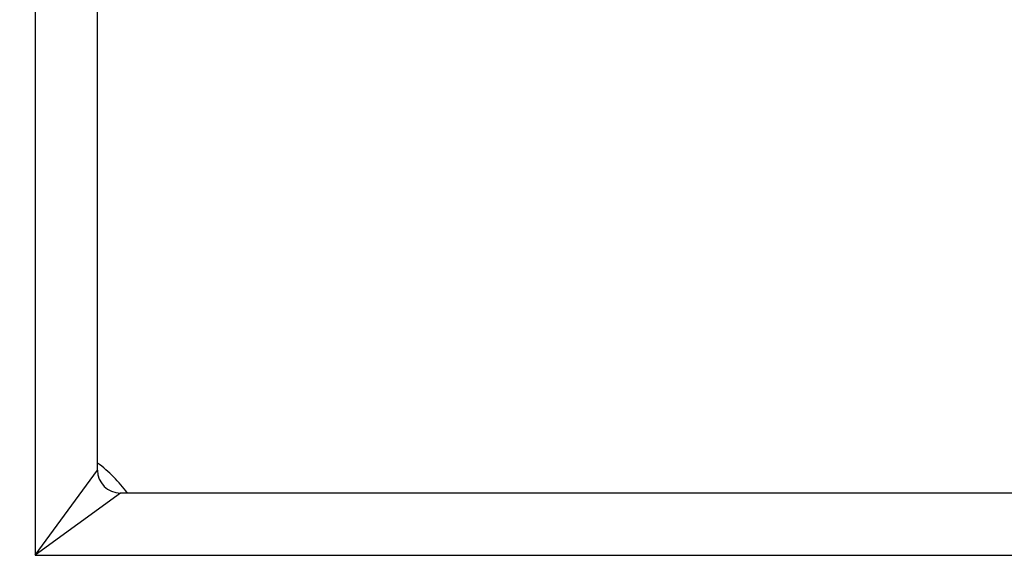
# Model space of a CAD drawing. Header units: inches. Extents: x 0 to 139, y -11 to 90.
# Tile 4 of 59: x 60.764 to 62.151, y 32.754 to 33.508. Entities that reach past the tile are written whole.
import ezdxf

# ---------------------------------------------------------------- set-up
doc = ezdxf.new("R2010")
doc.units = ezdxf.units.IN
doc.header["$LTSCALE"] = 8.352245
doc.header["$MEASUREMENT"] = 0
doc.layers.add('Visible Edges(ANSI)', color=7, linetype='Continuous', lineweight=25)
doc.layers.add('Visible Tangent Edges(ANSI)', color=7, linetype='Continuous', lineweight=25)

msp = doc.modelspace()

# ---------------------------------------------------------------- linework, layer by layer
at = {"layer": 'Visible Edges(ANSI)'}
for p, q in [((60.8738, 32.8736), (60.8738, 62.3212)), ((79.9135, 32.8412), (60.9062, 32.8412))]:
    msp.add_line(p, q, dxfattribs=at)
for centre, radius, start, end in [((60.7526, 32.72), 0.2036, 36.5553, 53.4447), ((60.9062, 32.8736), 0.0324, 180, 270), ((60.7916, 32.759), 0.2877, 180, 270)]:
    msp.add_arc(centre, radius, start, end, dxfattribs=at)
at = {"layer": 'Visible Tangent Edges(ANSI)'}
for p, q in [((60.7861, 62.4413), (60.7861, 32.7535)), ((60.7861, 32.7535), (60.8738, 32.8736)), ((60.9062, 32.8412), (60.7861, 32.7535)), ((60.7861, 32.7535), (80.0336, 32.7535))]:
    msp.add_line(p, q, dxfattribs=at)

doc.saveas('drawing.dxf')
